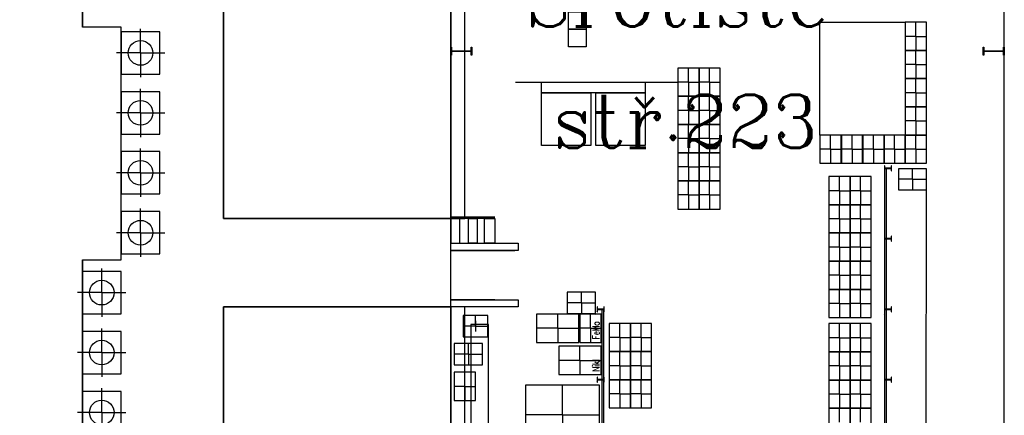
# Model space of a CAD drawing. Extents: x -1507204116 to 3732041488, y -170180604 to 62810664.
# Tile 51 of 54: x 138955 to 166883, y 15037 to 26260. Entities that reach past the tile are written whole.
import ezdxf

# ---------------------------------------------------------------- set-up
doc = ezdxf.new("R2010")
doc.units = 0
doc.header["$LTSCALE"] = 1000
doc.header["$MEASUREMENT"] = 0
doc.layers.add('_-0', color=7, linetype='CONTINUOUS')
doc.layers.add('_ZAŘÍZENÍ', color=7, linetype='CONTINUOUS')
doc.styles.add('MSPR_TXT', font='txt.shx', dxfattribs={"width": 0.75})
doc.styles.add('ROMANC', font='romanc')
doc.styles.get("Standard").update_dxf_attribs({"font": 'ROMANS.shx', "height": 10})

# ---------------------------------------------------------------- blocks, each defined once
blk = doc.blocks.new('GENDIN-10255-0EJGZSC-0311')
at = {"layer": '_-0'}
for p, q in [((-110, 581), (-110, 600)), ((-110, 600), (110, 600)), ((-30, 581), (-110, 581)), ((110, 581), (30, 581)), ((110, 600), (110, 581)), ((-6, 43), (-6, 557)), ((6, 557), (6, 43)), ((-110, 0), (-110, 19)), ((-110, 19), (-30, 19)), ((0, 0), (-110, 0)), ((110, 0), (0, 0)), ((30, 19), (110, 19)), ((110, 19), (110, 0))]:
    blk.add_line(p, q, dxfattribs=at)
for centre, start, end in [((-30, 557), 0, 90), ((30, 557), 90, 180), ((-30, 43), 270, 0), ((30, 43), 180, 270)]:
    blk.add_arc(centre, 24, start, end, dxfattribs=at)
at = {"layer": '_-0', "flags": 9}
blk.add_attdef('POWER_DIM', (0, 0), '', height=3.5, dxfattribs=at)

msp = doc.modelspace()

# ---------------------------------------------------------------- hatches: boundary and pattern name
at = {"layer": '_ZAŘÍZENÍ', "lineweight": -2}
h = msp.add_hatch(dxfattribs=at)
h.set_pattern_fill('_USER', color=0, scale=10, angle=135, style=0, pattern_type=0)
h.set_pattern_definition([(135, (199956.137, -206375.173), (-7.0710678, -7.0710678), [])])
h.paths.add_polyline_path([(155343, 18052), (155343, 18117), (155333, 18117), (155333, 17977), (155343, 17977), (155343, 18042), (155523, 18042), (155523, 17977), (155533, 17977), (155533, 18117), (155523, 18117), (155523, 18052)])
h = msp.add_hatch(dxfattribs=at)
h.set_pattern_fill('_USER', color=0, scale=10, angle=135, style=0, pattern_type=0)
h.set_pattern_definition([(135, (199956.137, -208373.398), (-7.0710678, -7.0710678), [])])
h.paths.add_polyline_path([(155343, 16054), (155343, 16119), (155333, 16119), (155333, 15979), (155343, 15979), (155343, 16044), (155523, 16044), (155523, 15979), (155533, 15979), (155533, 16119), (155523, 16119), (155523, 16054)])

# ---------------------------------------------------------------- linework, layer by layer
at = {"layer": '_ZAŘÍZENÍ', "color": 0, "lineweight": -2}
for p, q in [((142383, 25317), (142383, 26003)), ((161653, 26187), (164073, 26187)), ((161653, 22987), (161653, 26187)), ((164373, 25787), (164373, 26189)), ((164373, 25787), (164071, 25787)), ((164373, 25787), (164675, 25787)), ((164373, 25787), (164373, 25385)), ((142383, 25317), (141697, 25317)), ((142383, 25317), (143069, 25317)), ((142383, 25317), (142383, 24631)), ((164373, 24987), (164373, 25389)), ((157925, 24487), (157925, 24889)), ((158525, 24487), (158525, 24889)), ((164373, 24987), (164071, 24987)), ((164373, 24987), (164675, 24987)), ((164373, 24987), (164373, 24585)), ((164373, 24187), (164373, 24589)), ((142383, 23617), (142383, 24303)), ((153023, 24487), (157623, 24487)), ((153023, 24487), (157023, 24487)), ((157925, 24487), (157623, 24487)), ((157925, 24487), (158227, 24487)), ((157925, 24487), (157925, 24085)), ((158525, 24487), (158223, 24487)), ((158525, 24487), (158827, 24487)), ((158525, 24487), (158525, 24085)), ((157925, 23687), (157925, 24089)), ((158525, 23687), (158525, 24089)), ((164373, 24187), (164071, 24187)), ((164373, 24187), (164675, 24187)), ((164373, 24187), (164373, 23785)), ((164373, 23387), (164373, 23789)), ((142383, 23617), (141697, 23617)), ((142383, 23617), (143069, 23617)), ((142383, 23617), (142383, 22931)), ((157925, 23687), (157623, 23687)), ((157925, 23687), (157925, 23285)), ((157925, 23687), (158227, 23687)), ((158525, 23687), (158223, 23687)), ((158525, 23687), (158827, 23687)), ((158525, 23687), (158525, 23285)), ((157925, 22887), (157925, 23289)), ((158525, 22887), (158525, 23289)), ((164373, 23387), (164071, 23387)), ((164373, 23387), (164675, 23387)), ((164373, 23387), (164373, 22985)), ((161953, 22587), (161953, 22989)), ((162563, 22587), (162563, 22989)), ((163173, 22587), (163173, 22989)), ((163773, 22587), (163773, 22989)), ((164373, 22587), (164373, 22989)), ((157925, 22887), (157623, 22887)), ((157925, 22887), (157925, 22485)), ((157925, 22887), (158227, 22887)), ((158525, 22887), (158223, 22887)), ((158525, 22887), (158827, 22887)), ((158525, 22887), (158525, 22485)), ((142383, 21917), (142383, 22603)), ((157925, 22087), (157925, 22489)), ((158525, 22087), (158525, 22489)), ((161953, 22587), (161651, 22587)), ((161953, 22587), (162255, 22587)), ((161953, 22587), (161953, 22185)), ((162563, 22587), (162261, 22587)), ((162563, 22587), (162563, 22185)), ((162563, 22587), (162865, 22587)), ((163173, 22587), (162871, 22587)), ((163173, 22587), (163475, 22587)), ((163173, 22587), (163173, 22185)), ((163773, 22587), (163471, 22587)), ((163773, 22587), (163773, 22185)), ((163773, 22587), (164075, 22587)), ((164373, 22587), (164071, 22587)), ((164373, 22587), (164675, 22587)), ((164373, 22587), (164373, 22185)), ((157925, 22087), (157623, 22087)), ((157925, 22087), (158227, 22087)), ((157925, 22087), (157925, 21685)), ((158525, 22087), (158223, 22087)), ((158525, 22087), (158827, 22087)), ((158525, 22087), (158525, 21685)), ((163483, 22117), (163483, 21977)), ((163493, 22117), (163483, 22117)), ((163493, 22052), (163493, 22117)), ((163673, 22117), (163673, 22052)), ((163683, 22117), (163673, 22117)), ((163683, 21977), (163683, 22117)), ((142383, 21917), (141697, 21917)), ((142383, 21917), (143069, 21917)), ((142383, 21917), (142383, 21231)), ((162207, 21409), (162207, 21811)), ((162807, 21409), (162807, 21811)), ((163483, 21977), (163493, 21977)), ((163673, 22052), (163493, 22052)), ((163493, 21977), (163493, 22042)), ((163493, 22042), (163673, 22042)), ((163493, 2492), (163493, 22041)), ((163543, 2492), (163543, 22041)), ((163673, 22042), (163673, 21977)), ((163673, 21977), (163683, 21977)), ((164278, 21733), (164278, 22035)), ((157925, 21287), (157925, 21689)), ((158525, 21287), (158525, 21689)), ((164278, 21733), (163876, 21733)), ((164278, 21733), (164680, 21733)), ((164278, 21733), (164278, 21431)), ((157925, 21287), (157623, 21287)), ((157925, 21287), (157925, 20885)), ((157925, 21287), (158227, 21287)), ((158525, 21287), (158223, 21287)), ((158525, 21287), (158525, 20885)), ((158525, 21287), (158827, 21287)), ((162207, 21409), (161905, 21409)), ((162207, 21409), (162207, 21007)), ((162207, 21409), (162509, 21409)), ((162807, 21409), (162505, 21409)), ((162807, 21409), (162807, 21007)), ((162807, 21409), (163109, 21409)), ((164661, 4028), (164678, 21433)), ((162207, 20609), (162207, 21011)), ((162807, 20609), (162807, 21011)), ((142383, 20217), (142383, 20903)), ((151183, 20617), (151183, 19917)), ((151433, 20617), (151433, 19917)), ((162207, 20609), (161905, 20609)), ((162207, 20609), (162509, 20609)), ((162207, 20609), (162207, 20207)), ((162807, 20609), (162505, 20609)), ((162807, 20609), (162807, 20207)), ((162807, 20609), (163109, 20609)), ((142383, 20217), (141697, 20217)), ((142383, 20217), (143069, 20217)), ((142383, 20217), (142383, 19531)), ((162207, 19809), (162207, 20211)), ((162807, 19809), (162807, 20211)), ((163493, 20115), (163483, 20115)), ((163483, 20115), (163483, 19975)), ((163493, 20050), (163493, 20115)), ((163683, 20115), (163673, 20115)), ((163673, 20115), (163673, 20050)), ((163683, 19975), (163683, 20115)), ((163483, 19975), (163493, 19975)), ((163673, 20050), (163493, 20050)), ((163493, 19975), (163493, 20040)), ((163493, 20040), (163673, 20040)), ((163673, 20040), (163673, 19975)), ((163673, 19975), (163683, 19975)), ((162207, 19809), (161905, 19809)), ((162207, 19809), (162509, 19809)), ((162207, 19809), (162207, 19407)), ((162807, 19809), (162505, 19809)), ((162807, 19809), (162807, 19407)), ((162807, 19809), (163109, 19809)), ((162207, 19009), (162207, 19411)), ((162807, 19009), (162807, 19411)), ((141283, 18517), (141283, 19203)), ((162207, 19009), (161905, 19009)), ((162207, 19009), (162207, 18607)), ((162207, 19009), (162509, 19009)), ((162807, 19009), (162505, 19009)), ((162807, 19009), (162807, 18607)), ((162807, 19009), (163109, 19009)), ((141283, 18517), (140597, 18517)), ((141283, 18517), (141969, 18517)), ((141283, 18517), (141283, 17831)), ((154887, 18229), (154887, 18531)), ((162207, 18209), (162207, 18611)), ((162807, 18209), (162807, 18611)), ((154887, 18229), (154485, 18229)), ((154887, 18229), (155289, 18229)), ((154887, 18229), (154887, 17927)), ((162207, 18209), (161905, 18209)), ((162207, 18209), (162509, 18209)), ((162207, 18209), (162207, 17807)), ((162807, 18209), (162505, 18209)), ((162807, 18209), (163109, 18209)), ((162807, 18209), (162807, 17807)), ((154216, 17505), (154216, 17907)), ((155146, 17507), (155146, 17909)), ((155297, 17888), (155297, 17888)), ((155333, 18117), (155333, 17977)), ((155343, 18117), (155333, 18117)), ((155333, 17977), (155343, 17977)), ((155343, 18052), (155343, 18117)), ((155523, 18052), (155343, 18052)), ((155343, 18042), (155523, 18042)), ((155343, 17977), (155343, 18042)), ((155473, 6272), (155473, 18042)), ((155523, 18117), (155523, 18052)), ((155533, 18117), (155523, 18117)), ((155523, 18042), (155523, 17977)), ((155523, 6272), (155523, 18042)), ((155523, 17977), (155533, 17977)), ((155533, 17977), (155533, 18117)), ((163447, 17888), (163447, 17888)), ((163493, 18117), (163483, 18117)), ((163483, 18117), (163483, 17977)), ((163483, 17977), (163493, 17977)), ((163493, 18052), (163493, 18117)), ((163673, 18052), (163493, 18052)), ((163493, 17977), (163493, 18042)), ((163493, 18042), (163673, 18042)), ((163683, 18117), (163673, 18117)), ((163673, 18117), (163673, 18052)), ((163673, 18042), (163673, 17977)), ((163673, 17977), (163683, 17977)), ((163683, 17977), (163683, 18117)), ((151886, 17564), (151886, 17866)), ((151886, 17715), (151886, 17413)), ((155979, 17245), (155979, 17647)), ((156579, 17245), (156579, 17647)), ((162207, 17238), (162207, 17640)), ((162807, 17238), (162807, 17640)), ((141283, 16817), (141283, 17503)), ((151886, 17564), (151534, 17564)), ((151886, 17564), (152238, 17564)), ((154216, 17505), (153614, 17505)), ((154216, 17505), (154216, 17103)), ((154216, 17505), (154818, 17505)), ((155146, 17507), (154844, 17507)), ((155146, 17507), (155448, 17507)), ((155146, 17507), (155146, 17105)), ((151683, 16771), (151683, 17073)), ((151683, 16771), (151683, 17073)), ((151683, 16771), (151683, 17073)), ((151683, 16771), (151683, 17073)), ((155979, 17245), (155677, 17245)), ((155979, 17245), (156281, 17245)), ((155979, 17245), (155979, 16843)), ((156579, 17245), (156277, 17245)), ((156579, 17245), (156579, 16843)), ((156579, 17245), (156881, 17245)), ((162207, 17238), (161905, 17238)), ((162207, 17238), (162509, 17238)), ((162207, 17238), (162207, 16836)), ((162807, 17238), (162505, 17238)), ((162807, 17238), (163109, 17238)), ((162807, 17238), (162807, 16836)), ((141283, 16817), (140597, 16817)), ((141283, 16817), (141969, 16817)), ((141283, 16817), (141283, 16131)), ((151683, 16771), (151281, 16771)), ((151683, 16771), (151281, 16771)), ((151683, 16771), (151281, 16771)), ((151683, 16771), (151281, 16771)), ((151683, 16771), (151683, 16469)), ((151683, 16771), (151683, 16469)), ((151683, 16771), (151683, 16469)), ((151683, 16771), (151683, 16469)), ((151683, 16771), (152085, 16771)), ((151683, 16771), (152085, 16771)), ((151683, 16771), (152085, 16771)), ((151683, 16771), (152085, 16771)), ((154844, 16594), (154844, 16996)), ((155979, 16445), (155979, 16847)), ((156579, 16445), (156579, 16847)), ((162207, 16438), (162207, 16840)), ((162807, 16438), (162807, 16840)), ((154844, 16594), (154242, 16594)), ((154844, 16594), (155446, 16594)), ((154844, 16594), (154844, 16192)), ((151583, 15858), (151583, 16260)), ((151583, 15858), (151583, 16260)), ((155979, 16445), (155677, 16445)), ((155979, 16445), (156281, 16445)), ((155979, 16445), (155979, 16043)), ((156579, 16445), (156277, 16445)), ((156579, 16445), (156579, 16043)), ((156579, 16445), (156881, 16445)), ((162207, 16438), (161905, 16438)), ((162207, 16438), (162207, 16036)), ((162207, 16438), (162509, 16438)), ((162807, 16438), (162505, 16438)), ((162807, 16438), (163109, 16438)), ((162807, 16438), (162807, 16036)), ((155343, 16119), (155333, 16119)), ((155333, 16119), (155333, 15979)), ((155333, 15979), (155343, 15979)), ((155343, 16054), (155343, 16119)), ((155523, 16054), (155343, 16054)), ((155343, 16044), (155523, 16044)), ((155343, 15979), (155343, 16044)), ((155533, 16119), (155523, 16119)), ((155523, 16119), (155523, 16054)), ((155523, 16044), (155523, 15979)), ((155523, 15979), (155533, 15979)), ((155533, 15979), (155533, 16119)), ((155979, 15645), (155979, 16047)), ((156579, 15645), (156579, 16047)), ((162207, 15638), (162207, 16040)), ((162807, 15638), (162807, 16040)), ((163483, 16119), (163483, 15979)), ((163493, 16119), (163483, 16119)), ((163483, 15979), (163493, 15979)), ((163493, 16054), (163493, 16119)), ((163673, 16054), (163493, 16054)), ((163493, 15979), (163493, 16044)), ((163493, 16044), (163673, 16044)), ((163673, 16119), (163673, 16054)), ((163683, 16119), (163673, 16119)), ((163673, 16044), (163673, 15979)), ((163673, 15979), (163683, 15979)), ((163683, 15979), (163683, 16119)), ((141283, 15117), (141283, 15803)), ((151583, 15858), (151281, 15858)), ((151583, 15858), (151281, 15858)), ((151583, 15858), (151583, 15456)), ((151583, 15858), (151885, 15858)), ((151583, 15858), (151885, 15858)), ((151583, 15858), (151583, 15456)), ((154349, 15047), (154349, 15899)), ((155979, 15645), (155677, 15645)), ((155979, 15645), (156281, 15645)), ((155979, 15645), (155979, 15243)), ((156579, 15645), (156277, 15645)), ((156579, 15645), (156881, 15645)), ((156579, 15645), (156579, 15243)), ((162207, 15638), (161905, 15638)), ((162207, 15638), (162207, 15236)), ((162207, 15638), (162509, 15638)), ((162807, 15638), (162505, 15638)), ((162807, 15638), (163109, 15638)), ((162807, 15638), (162807, 15236)), ((141283, 15117), (140597, 15117)), ((141283, 15117), (141969, 15117)), ((141283, 15117), (141283, 14431)), ((162207, 14838), (162207, 15240)), ((162807, 14838), (162807, 15240)), ((154349, 15047), (153297, 15047)), ((154349, 15047), (155401, 15047)), ((154349, 15047), (154349, 14195))]:
    msp.add_line(p, q, dxfattribs=at)
for points in [[(166883, -2383), (166883, 41117), (115183, 41117), (115183, 39017)], [(166883, -2383), (166883, 41117), (147253, 41117)], [(140733, 26045), (140733, 36617), (138033, 36617), (138033, 20517)], [(144733, 20617), (144733, 36617), (140733, 36617), (140733, 26045)], [(147253, 20617), (151183, 20617), (151183, 36617), (147253, 36617)], [(166883, 4758), (166883, 34276)], [(140733, 19445), (141833, 19445), (141833, 26045), (140733, 26045)], [(152433, 20617), (151183, 20617), (151183, 20667), (152433, 20667)], [(151183, 18117), (151183, 20617), (144733, 20617)], [(151183, 18117), (151183, 20617), (147253, 20617)], [(152433, 18317), (151183, 18317), (151183, 19917), (152433, 19917)], [(152433, 19717), (151183, 19717), (151183, 19917), (152433, 19917)], [(140733, 2117), (140733, 19445)], [(140733, 19445), (140733, 2117), (144733, 2117)], [(144733, 2117), (144733, 18117)], [(144733, 18117), (151183, 18117)], [(147253, 2117), (151183, 2117), (151183, 18117), (147253, 18117)], [(147253, 18117), (151183, 18117)]]:
    msp.add_lwpolyline(points, dxfattribs=at)
for points in [[(151183, 20617), (151183, 36617), (144733, 36617), (144733, 20617)], [(151583, 20617), (151583, 36617), (151183, 36617), (151183, 20617)], [(151583, 20617), (151583, 36617), (151183, 36617), (151183, 20617)], [(154523, 25987), (154523, 26487), (155023, 26487), (155023, 25987)], [(154523, 25487), (154523, 25987), (155023, 25987), (155023, 25487)], [(164673, 26187), (164073, 26187), (164073, 25387), (164673, 25387)], [(142933, 24717), (142933, 25917), (141833, 25917), (141833, 24717)], [(164673, 25387), (164073, 25387), (164073, 24587), (164673, 24587)], [(158225, 24087), (158225, 24887), (157625, 24887), (157625, 24087)], [(158825, 24087), (158825, 24887), (158225, 24887), (158225, 24087)], [(164673, 24587), (164073, 24587), (164073, 23787), (164673, 23787)], [(153753, 24487), (156693, 24487), (156693, 24187), (153753, 24187)], [(142933, 23017), (142933, 24217), (141833, 24217), (141833, 23017)], [(153753, 24187), (155153, 24187), (155153, 22687), (153753, 22687)], [(155293, 24187), (156693, 24187), (156693, 22687), (155293, 22687)], [(158225, 23287), (158225, 24087), (157625, 24087), (157625, 23287)], [(158825, 23287), (158825, 24087), (158225, 24087), (158225, 23287)], [(164673, 23787), (164073, 23787), (164073, 22987), (164673, 22987)], [(158225, 22487), (158225, 23287), (157625, 23287), (157625, 22487)], [(158825, 22487), (158825, 23287), (158225, 23287), (158225, 22487)], [(162253, 22987), (161653, 22987), (161653, 22187), (162253, 22187)], [(162863, 22987), (162263, 22987), (162263, 22187), (162863, 22187)], [(163473, 22987), (162873, 22987), (162873, 22187), (163473, 22187)], [(164073, 22987), (163473, 22987), (163473, 22187), (164073, 22187)], [(164673, 22987), (164073, 22987), (164073, 22187), (164673, 22187)], [(142933, 21317), (142933, 22517), (141833, 22517), (141833, 21317)], [(158225, 21687), (158225, 22487), (157625, 22487), (157625, 21687)], [(158825, 21687), (158825, 22487), (158225, 22487), (158225, 21687)], [(162507, 21009), (162507, 21809), (161907, 21809), (161907, 21009)], [(163107, 21009), (163107, 21809), (162507, 21809), (162507, 21009)], [(164678, 21433), (164678, 22033), (163878, 22033), (163878, 21433)], [(158225, 20887), (158225, 21687), (157625, 21687), (157625, 20887)], [(158825, 20887), (158825, 21687), (158225, 21687), (158225, 20887)], [(162507, 20209), (162507, 21009), (161907, 21009), (161907, 20209)], [(163107, 20209), (163107, 21009), (162507, 21009), (162507, 20209)], [(142933, 19617), (142933, 20817), (141833, 20817), (141833, 19617)], [(151683, 20617), (151933, 20617), (151933, 19917), (151683, 19917)], [(152138, 20617), (152433, 20617), (152433, 19917), (152138, 19917)], [(162507, 19409), (162507, 20209), (161907, 20209), (161907, 19409)], [(163107, 19409), (163107, 20209), (162507, 20209), (162507, 19409)], [(151183, 19917), (153093, 19917), (153093, 19717), (151183, 19717)], [(151183, 19717), (153003, 19717), (153003, 19717), (151183, 19717)], [(162507, 18609), (162507, 19409), (161907, 19409), (161907, 18609)], [(163107, 18609), (163107, 19409), (162507, 19409), (162507, 18609)], [(141833, 17917), (141833, 19117), (140733, 19117), (140733, 17917)], [(155287, 17929), (155287, 18529), (154487, 18529), (154487, 17929)], [(162507, 17809), (162507, 18609), (161907, 18609), (161907, 17809)], [(163107, 17809), (163107, 18609), (162507, 18609), (162507, 17809)], [(151183, 18317), (153093, 18317), (153093, 18117), (151183, 18117)], [(151183, 2117), (151183, 18117), (144733, 18117), (144733, 2117)], [(151583, 2117), (151583, 18117), (151183, 18117), (151183, 2117)], [(151583, 2117), (151583, 18117), (151183, 18117), (151183, 2117)], [(154816, 17105), (154816, 17905), (153616, 17905), (153616, 17105)], [(155446, 17107), (155446, 17907), (154846, 17907), (154846, 17107)], [(152236, 17264), (152236, 17864), (151536, 17864), (151536, 17264)], [(152252, 4614), (152252, 17614), (151752, 17614), (151752, 4614)], [(156279, 16845), (156279, 17645), (155679, 17645), (155679, 16845)], [(156879, 16845), (156879, 17645), (156279, 17645), (156279, 16845)], [(162507, 16838), (162507, 17638), (161907, 17638), (161907, 16838)], [(163107, 16838), (163107, 17638), (162507, 17638), (162507, 16838)], [(141833, 16217), (141833, 17417), (140733, 17417), (140733, 16217)], [(152083, 17071), (151283, 17071), (151283, 16471), (152083, 16471)], [(152083, 17071), (151283, 17071), (151283, 16471), (152083, 16471)], [(152083, 17071), (151283, 17071), (151283, 16471), (152083, 16471)], [(152083, 17071), (151283, 17071), (151283, 16471), (152083, 16471)], [(155444, 16194), (155444, 16994), (154244, 16994), (154244, 16194)], [(156279, 16045), (156279, 16845), (155679, 16845), (155679, 16045)], [(156879, 16045), (156879, 16845), (156279, 16845), (156279, 16045)], [(162507, 16038), (162507, 16838), (161907, 16838), (161907, 16038)], [(163107, 16038), (163107, 16838), (162507, 16838), (162507, 16038)], [(151883, 15458), (151883, 16258), (151283, 16258), (151283, 15458)], [(151883, 15458), (151883, 16258), (151283, 16258), (151283, 15458)], [(156279, 15245), (156279, 16045), (155679, 16045), (155679, 15245)], [(156879, 15245), (156879, 16045), (156279, 16045), (156279, 15245)], [(162507, 15238), (162507, 16038), (161907, 16038), (161907, 15238)], [(163107, 15238), (163107, 16038), (162507, 16038), (162507, 15238)], [(141833, 14517), (141833, 15717), (140733, 15717), (140733, 14517)], [(155399, 14197), (155399, 15897), (153299, 15897), (153299, 14197)], [(162507, 14438), (162507, 15238), (161907, 15238), (161907, 14438)], [(163107, 14438), (163107, 15238), (162507, 15238), (162507, 14438)]]:
    msp.add_lwpolyline(points, close=True, dxfattribs=at)
for centre in [(142383, 25317), (142383, 23617), (142383, 21917), (142383, 20217), (141283, 18517), (141283, 16817), (141283, 15117)]:
    msp.add_circle(centre, 350, dxfattribs=at)

# ---------------------------------------------------------------- block references
at = {"layer": '_ZAŘÍZENÍ', "color": 0, "lineweight": -2, "rotation": 270}
for p in [(151183, 25367), (166283, 25367), (166283, 25367)]:
    msp.add_blockref('GENDIN-10255-0EJGZSC-0311', p, dxfattribs=at)

# ---------------------------------------------------------------- texts
at = {"layer": '_ZAŘÍZENÍ', "color": 0, "lineweight": -2, "style": 'ROMANC'}
msp.add_text('Šrotiště', height=1500, dxfattribs=at).set_placement((153312, 26067))
at = {"layer": '_ZAŘÍZENÍ', "color": 0, "linetype": 'Continuous', "lineweight": -2, "style": 'ROMANC'}
msp.add_text('stř.223', height=1500, dxfattribs=at).set_placement((154077, 22628))
at = {"layer": '_ZAŘÍZENÍ', "color": 0, "lineweight": -2, "style": 'MSPR_TXT', "width": 0.75}
for s, p in [('FeMo', (155401, 17194)), ('Nikl', (155401, 16273))]:
    msp.add_text(s, height=200, rotation=90, dxfattribs=at).set_placement(p)

doc.saveas('drawing.dxf')
